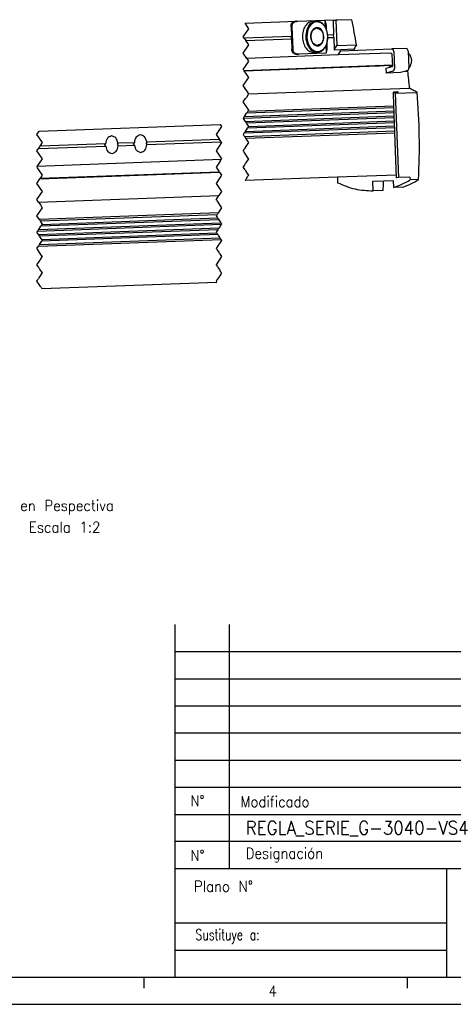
# Model space of a CAD drawing. Header units: millimetres. Extents: x -285 to 3669, y -217 to 203.
# Tile 9 of 21: x 91 to 170, y -217 to -36. Entities that reach past the tile are written whole.
import ezdxf

# ---------------------------------------------------------------- set-up
doc = ezdxf.new("R2010")
doc.units = ezdxf.units.MM
doc.linetypes.add('DOT_CENTER', pattern=[14, 12, -1, 0, -1])
doc.layers.add('1', color=7, linetype='Continuous')
doc.styles.add('CONVERTER_11', font='txt.shx', dxfattribs={"width": 0.9})
doc.styles.add('CONVERTER_14', font='txt.shx', dxfattribs={"width": 0.72})

# ---------------------------------------------------------------- blocks, each defined once
blk = doc.blocks.new('Regla_G-3040-VS4__13', base_point=(54.21, -216.8))
at = {"color": 7, "linetype": 'Continuous'}
for p, q in [((264.19, -72.45), (283.15, -71.75)), ((281.54, -72.34), (281.84, -72.11)), ((283.15, -71.75), (283.59, -71.74)), ((283.59, -71.74), (293.48, -71.37)), ((289.2, -71.78), (290.43, -71.73)), ((293.48, -71.37), (298.37, -71.19)), ((293.79, -72.06), (293.74, -71.9)), ((293.82, -74), (293.74, -71.9)), ((293.86, -74.08), (293.79, -72.06)), ((296.63, -71.45), (297.69, -71.41)), ((296.63, -71.45), (296.82, -76.81)), ((298.38, -71.39), (297.69, -71.41)), ((297.69, -71.41), (298.03, -80.71)), ((298.37, -71.19), (298.38, -71.39)), ((303.53, -71.2), (298.38, -71.39)), ((281.14, -73.83), (281.27, -77.38)), ((281.45, -73.82), (281.76, -82.01)), ((294.23, -74.89), (294.17, -73.34)), ((281.27, -77.38), (263.9, -78.03)), ((264.48, -78.89), (281.3, -78.27)), ((281.27, -77.38), (281.23, -77.44)), ((281.26, -78.22), (281.23, -77.44)), ((281.26, -78.22), (281.3, -78.27)), ((281.3, -78.27), (281.44, -82.02)), ((294.48, -81.54), (294.41, -79.79)), ((296.82, -76.81), (294.68, -76.89)), ((294.71, -77.77), (296.86, -77.69)), ((296.86, -77.69), (296.82, -76.81)), ((296.86, -77.69), (297.03, -82.25)), ((289.62, -83.27), (290.86, -83.22)), ((294.15, -83.01), (294.07, -80.71)), ((294.19, -82.84), (294.11, -80.63)), ((294.15, -83.01), (294.19, -82.84)), ((297.03, -82.25), (298.03, -80.71)), ((297.03, -82.25), (304.36, -81.97)), ((298.03, -80.71), (305.24, -80.44)), ((298.51, -84.19), (299.52, -82.65)), ((299.52, -82.65), (318.24, -81.96)), ((323.54, -81.76), (318.24, -81.96)), ((318.99, -82.93), (319.22, -89.18)), ((324.29, -82.74), (324.52, -88.98)), ((298.51, -84.19), (264.84, -85.44)), ((282.27, -83.68), (281.95, -83.48)), ((283.6, -83.94), (284.04, -83.93)), ((293.93, -83.56), (284.04, -83.93)), ((317.95, -83.47), (298.51, -84.19)), ((318.32, -83.96), (318.48, -88.44)), ((263.8, -89.88), (318.46, -87.86)), ((263.92, -90.06), (313.19, -88.23)), ((313.19, -88.23), (313.04, -88.13)), ((313.41, -88.29), (313.23, -88.28)), ((317.84, -88.11), (313.41, -88.29)), ((316.12, -89.08), (318.48, -88.44)), ((316.12, -89.08), (316.18, -90.85)), ((318.66, -90.18), (316.18, -90.85)), ((321.48, -90.66), (316.18, -90.85)), ((317.37, -88.75), (317.37, -88.38)), ((317.37, -88.38), (317.53, -88.39)), ((317.83, -88.33), (317.84, -88.11)), ((318.2, -88.12), (317.84, -88.11)), ((323.96, -89.99), (321.48, -90.66)), ((323.35, -90.15), (324.03, -90.13)), ((265.51, -98.56), (324.68, -96.37)), ((320.6, -97.86), (318.83, -97.92)), ((319.56, -98.29), (318.83, -97.92)), ((319.02, -103), (318.83, -97.92)), ((320.37, -97.75), (320.6, -97.86)), ((319.56, -98.29), (327.58, -98)), ((319.56, -98.29), (320.71, -129.4)), ((263.97, -106.87), (319.09, -104.83)), ((319.05, -103.68), (264.75, -105.69)), ((319.02, -103), (265.22, -104.99)), ((319.05, -103.68), (319.02, -103)), ((319.09, -104.83), (319.05, -103.68)), ((319.12, -105.51), (319.09, -104.83)), ((263.6, -107.57), (263.55, -107.5)), ((319.12, -105.51), (263.6, -107.57)), ((264.35, -108.69), (263.6, -107.57)), ((264.35, -108.69), (319.16, -106.66)), ((264.52, -108.96), (264.35, -108.69)), ((319.18, -107.35), (264.79, -109.36)), ((265.55, -110.49), (319.23, -108.49)), ((319.16, -106.66), (319.12, -105.51)), ((319.18, -107.35), (319.16, -106.66)), ((319.23, -108.49), (319.18, -107.35)), ((319.25, -109.18), (319.23, -108.49)), ((188.36, -112.25), (255.07, -109.78)), ((319.32, -111.01), (263.84, -113.06)), ((264.02, -114.21), (319.36, -112.16)), ((264.31, -112.36), (319.29, -110.33)), ((264.61, -109.1), (264.52, -108.96)), ((264.79, -109.36), (264.61, -109.1)), ((265.31, -110.14), (264.79, -109.36)), ((319.25, -109.18), (265.09, -111.18)), ((265.55, -110.49), (265.31, -110.14)), ((319.29, -110.33), (319.25, -109.18)), ((319.32, -111.01), (319.29, -110.33)), ((319.36, -112.16), (319.32, -111.01)), ((319.39, -112.84), (319.36, -112.16)), ((254.78, -115.35), (227.97, -116.34)), ((264.47, -114.88), (319.39, -112.84)), ((320, -129.42), (319.39, -112.84)), ((188.05, -118.71), (212.85, -117.79)), ((212.82, -116.9), (188.66, -117.8)), ((212.55, -117.29), (212.82, -116.9)), ((212.56, -117.43), (212.55, -117.29)), ((212.85, -117.79), (212.56, -117.43)), ((217.37, -116.74), (217.14, -117.11)), ((217.14, -117.11), (217.15, -117.26)), ((217.15, -117.26), (217.4, -117.62)), ((223.42, -116.51), (217.37, -116.74)), ((217.4, -117.62), (223.45, -117.39)), ((223.15, -116.89), (223.42, -116.51)), ((223.16, -117.03), (223.15, -116.89)), ((223.45, -117.39), (223.16, -117.03)), ((227.97, -116.34), (227.74, -116.72)), ((227.74, -116.72), (227.75, -116.86)), ((227.75, -116.86), (228, -117.22)), ((228, -117.22), (255.36, -116.21)), ((255.37, -122.77), (187.67, -125.28)), ((188.64, -129.83), (254.8, -127.38)), ((188.76, -129.65), (254.69, -127.2)), ((298.2, -129.23), (264.22, -130.49)), ((319.82, -128.43), (298.2, -129.23)), ((298.2, -129.23), (298.28, -131.25)), ((311.24, -130.7), (315.28, -130.55)), ((315.28, -130.55), (318.74, -130.42)), ((318.74, -130.42), (318.84, -133.01)), ((319.82, -128.43), (319.85, -129.23)), ((319.97, -128.43), (319.82, -128.43)), ((320.71, -129.4), (320, -129.42)), ((324.95, -129.24), (320.71, -129.4)), ((324.95, -129.24), (324.99, -130.26)), ((328.09, -130.14), (324.99, -130.26)), ((311.37, -134.25), (311.24, -130.7)), ((315.07, -134.11), (311.37, -134.25)), ((322.33, -132.88), (318.84, -133.01)), ((188.13, -138.41), (254.58, -135.95)), ((254.29, -142.38), (188.41, -144.82)), ((253.83, -143.08), (188.85, -145.49)), ((254.48, -144.89), (188.98, -147.32)), ((189.44, -146.62), (254.03, -144.23)), ((255.42, -146.69), (187.72, -149.2)), ((188.08, -150.34), (254.63, -147.87)), ((188.19, -148.5), (255.23, -146.02)), ((254.17, -148.57), (188.53, -151.01)), ((188.06, -154.69), (255.35, -152.2)), ((188.53, -153.99), (254.9, -151.53)), ((189.28, -152.13), (253.71, -149.74)), ((254.15, -150.41), (189.32, -152.81)), ((189.36, -170.25), (253.79, -167.86))]:
    blk.add_line(p, q, dxfattribs=at)
at = {"color": 2, "linetype": 'DOT_CENTER'}
for p, q in [((265.55, -74.5), (264.19, -72.45)), ((263.55, -77.5), (265.55, -74.5)), ((263.9, -78.03), (263.55, -77.5)), ((263.9, -78.03), (264.14, -78.39)), ((264.23, -78.53), (264.14, -78.39)), ((264.23, -78.53), (264.48, -78.89)), ((265.55, -80.5), (264.48, -78.89)), ((263.55, -83.5), (265.55, -80.5)), ((264.84, -85.44), (263.55, -83.5)), ((263.55, -89.5), (265.42, -86.69)), ((264.84, -85.44), (265.17, -85.93)), ((265.55, -86.5), (265.17, -85.93)), ((265.42, -86.69), (265.55, -86.5)), ((263.67, -89.69), (263.55, -89.5)), ((263.8, -89.88), (263.67, -89.69)), ((263.85, -89.95), (263.8, -89.88)), ((263.85, -89.95), (263.92, -90.06)), ((265.55, -92.5), (263.92, -90.06)), ((263.55, -95.5), (265.55, -92.5)), ((265.55, -98.5), (263.55, -95.5)), ((263.55, -101.5), (264.36, -100.29)), ((265.55, -104.5), (263.55, -101.5)), ((264.67, -99.81), (264.36, -100.29)), ((265.51, -98.56), (264.67, -99.81)), ((265.51, -98.56), (265.55, -98.5)), ((265.04, -105.27), (265.22, -104.99)), ((265.22, -104.99), (265.55, -104.5)), ((263.55, -107.5), (263.68, -107.3)), ((263.68, -107.3), (263.78, -107.15)), ((263.78, -107.15), (263.97, -106.87)), ((263.97, -106.87), (264.75, -105.69)), ((264.75, -105.69), (264.94, -105.42)), ((264.94, -105.42), (265.04, -105.27)), ((187.52, -113.5), (188.36, -112.25)), ((255.55, -110.5), (253.55, -113.5)), ((255.07, -109.78), (255.55, -110.5)), ((264.12, -112.64), (264.31, -112.36)), ((264.31, -112.36), (265.09, -111.18)), ((265.09, -111.18), (265.28, -110.91)), ((265.28, -110.91), (265.38, -110.76)), ((265.38, -110.76), (265.55, -110.49)), ((189.52, -116.5), (187.52, -113.5)), ((253.55, -113.5), (254.78, -115.35)), ((255.02, -115.71), (254.78, -115.35)), ((255.02, -115.71), (255.12, -115.85)), ((255.36, -116.21), (255.12, -115.85)), ((263.55, -113.5), (263.74, -113.21)), ((263.58, -113.54), (263.55, -113.5)), ((264.02, -114.21), (263.58, -113.54)), ((263.74, -113.21), (263.79, -113.14)), ((263.79, -113.14), (263.84, -113.06)), ((263.84, -113.06), (263.95, -112.89)), ((263.95, -112.89), (264.02, -112.79)), ((264.02, -112.79), (264.12, -112.64)), ((264.02, -114.21), (264.2, -114.48)), ((264.26, -114.57), (264.2, -114.48)), ((264.29, -114.61), (264.26, -114.57)), ((264.47, -114.88), (264.29, -114.61)), ((265.18, -115.94), (264.47, -114.88)), ((265.55, -116.5), (265.18, -115.94)), ((187.52, -119.5), (188.05, -118.71)), ((189.52, -122.5), (187.52, -119.5)), ((188.31, -118.33), (188.05, -118.71)), ((188.31, -118.33), (188.4, -118.18)), ((188.66, -117.8), (188.4, -118.18)), ((188.66, -117.8), (189.52, -116.5)), ((255.55, -116.5), (253.55, -119.5)), ((253.55, -119.5), (255.55, -122.5)), ((255.36, -116.21), (255.55, -116.5)), ((263.55, -119.5), (263.88, -119.01)), ((263.7, -119.72), (263.55, -119.5)), ((263.75, -119.8), (263.7, -119.72)), ((263.88, -119.01), (263.99, -118.84)), ((264.08, -118.7), (263.99, -118.84)), ((264.08, -118.7), (265.09, -117.19)), ((265.09, -117.19), (265.55, -116.5)), ((187.67, -125.28), (189.52, -122.5)), ((255.02, -123.29), (254.5, -124.08)), ((255.02, -123.29), (255.37, -122.77)), ((255.55, -122.5), (255.37, -122.77)), ((263.88, -120), (263.75, -119.8)), ((265.51, -122.44), (263.88, -120)), ((264.72, -123.75), (265.09, -123.19)), ((265.09, -123.19), (265.55, -122.5)), ((265.55, -122.5), (265.51, -122.44)), ((187.67, -125.28), (187.52, -125.5)), ((187.52, -125.5), (187.71, -125.78)), ((188.21, -126.53), (187.71, -125.78)), ((189.52, -128.5), (188.21, -126.53)), ((254.5, -124.08), (253.55, -125.5)), ((253.55, -125.5), (254.56, -127.01)), ((263.55, -125.5), (263.98, -124.86)), ((263.98, -126.15), (263.55, -125.5)), ((263.98, -124.86), (264.13, -124.63)), ((264.2, -126.47), (263.98, -126.15)), ((264.13, -124.63), (264.39, -124.24)), ((264.2, -126.47), (264.37, -126.73)), ((264.37, -126.73), (264.38, -126.75)), ((264.38, -126.75), (264.4, -126.78)), ((264.39, -124.24), (264.41, -124.21)), ((264.56, -127.01), (264.4, -126.78)), ((264.41, -124.21), (264.72, -123.75)), ((187.52, -131.5), (188.64, -129.83)), ((188.71, -129.72), (188.64, -129.83)), ((188.71, -129.72), (188.76, -129.65)), ((188.9, -129.44), (188.76, -129.65)), ((188.9, -129.44), (189.52, -128.5)), ((255.55, -128.5), (253.55, -131.5)), ((254.69, -127.2), (254.56, -127.01)), ((254.69, -127.2), (254.73, -127.27)), ((254.8, -127.38), (254.73, -127.27)), ((254.8, -127.38), (255.55, -128.5)), ((264.36, -130.29), (264.22, -130.49)), ((264.36, -130.29), (264.46, -130.13)), ((264.46, -130.13), (264.63, -129.88)), ((264.56, -127.01), (264.61, -127.1)), ((264.65, -127.15), (264.61, -127.1)), ((264.63, -129.88), (264.77, -129.67)), ((264.79, -127.36), (264.65, -127.15)), ((264.77, -129.67), (265.28, -128.9)), ((265.55, -128.5), (264.79, -127.36)), ((265.28, -128.9), (265.55, -128.5)), ((189.52, -134.5), (187.52, -131.5)), ((253.55, -131.5), (255.55, -134.5)), ((187.52, -137.5), (189.52, -134.5)), ((188.13, -138.41), (187.52, -137.5)), ((253.55, -137.5), (253.75, -137.2)), ((253.66, -137.67), (253.55, -137.5)), ((253.66, -137.67), (255.55, -140.5)), ((253.75, -137.2), (254.58, -135.95)), ((255.55, -134.5), (254.58, -135.95)), ((187.52, -143.5), (189.52, -140.5)), ((188.13, -138.41), (188.93, -139.6)), ((188.93, -139.6), (189.23, -140.06)), ((189.52, -140.5), (189.23, -140.06)), ((255.55, -140.5), (254.29, -142.38)), ((188.41, -144.82), (187.52, -143.5)), ((188.58, -145.09), (188.41, -144.82)), ((188.67, -145.23), (188.58, -145.09)), ((253.83, -143.08), (253.55, -143.5)), ((253.55, -143.5), (254.03, -144.23)), ((254.01, -142.8), (253.83, -143.08)), ((254.11, -142.66), (254.01, -142.8)), ((254.03, -144.23), (254.21, -144.49)), ((254.29, -142.38), (254.11, -142.66)), ((254.21, -144.49), (254.3, -144.63)), ((254.3, -144.63), (254.48, -144.89)), ((254.48, -144.89), (255.23, -146.02)), ((188.01, -148.78), (188.19, -148.5)), ((188.19, -148.5), (188.98, -147.32)), ((188.85, -145.49), (188.67, -145.23)), ((189.52, -146.5), (188.85, -145.49)), ((188.98, -147.32), (189.16, -147.04)), ((189.16, -147.04), (189.26, -146.9)), ((189.26, -146.9), (189.44, -146.62)), ((189.44, -146.62), (189.52, -146.5)), ((254.17, -148.57), (253.55, -149.5)), ((254.35, -148.29), (254.17, -148.57)), ((254.45, -148.15), (254.35, -148.29)), ((254.63, -147.87), (254.45, -148.15)), ((254.87, -147.51), (254.63, -147.87)), ((255.42, -146.69), (254.87, -147.51)), ((255.23, -146.02), (255.4, -146.28)), ((255.4, -146.28), (255.49, -146.42)), ((255.55, -146.5), (255.42, -146.69)), ((255.49, -146.42), (255.55, -146.5)), ((187.52, -149.5), (187.72, -149.2)), ((187.86, -150), (187.52, -149.5)), ((187.72, -149.2), (187.91, -148.92)), ((188.08, -150.34), (187.86, -150)), ((187.91, -148.92), (188.01, -148.78)), ((188.26, -150.6), (188.08, -150.34)), ((188.35, -150.74), (188.26, -150.6)), ((188.53, -151.01), (188.35, -150.74)), ((189.28, -152.13), (188.53, -151.01)), ((189.45, -152.39), (189.28, -152.13)), ((189.52, -152.5), (189.45, -152.39)), ((253.55, -149.5), (253.71, -149.74)), ((253.71, -149.74), (253.89, -150)), ((253.89, -150), (253.98, -150.14)), ((253.98, -150.14), (254.05, -150.24)), ((254.05, -150.24), (254.15, -150.41)), ((254.15, -150.41), (254.2, -150.48)), ((254.2, -150.48), (254.25, -150.55)), ((254.25, -150.55), (254.46, -150.86)), ((254.46, -150.86), (254.9, -151.53)), ((254.9, -151.53), (255.08, -151.8)), ((255.14, -151.89), (255.08, -151.8)), ((255.14, -151.89), (255.17, -151.93)), ((255.17, -151.93), (255.35, -152.2)), ((255.35, -152.2), (255.55, -152.5)), ((187.52, -155.5), (188.06, -154.69)), ((187.72, -155.8), (187.52, -155.5)), ((188.53, -157.01), (187.72, -155.8)), ((188.06, -154.69), (188.25, -154.41)), ((188.25, -154.41), (188.28, -154.37)), ((188.34, -154.27), (188.28, -154.37)), ((188.34, -154.27), (188.53, -153.99)), ((188.53, -153.99), (189, -153.29)), ((189, -153.29), (189.22, -152.96)), ((189.22, -152.96), (189.27, -152.89)), ((189.27, -152.89), (189.32, -152.81)), ((189.32, -152.81), (189.43, -152.64)), ((189.43, -152.64), (189.5, -152.53)), ((254.16, -154.58), (253.55, -155.5)), ((253.55, -155.5), (253.93, -156.06)), ((255.01, -153.3), (254.16, -154.58)), ((255.55, -152.5), (255.01, -153.3)), ((189.49, -158.45), (188.53, -157.01)), ((188.81, -159.56), (188.68, -159.77)), ((188.81, -159.56), (189.47, -158.59)), ((189.47, -158.59), (189.52, -158.5)), ((189.52, -158.5), (189.49, -158.45)), ((253.93, -156.06), (254.01, -156.2)), ((254.01, -156.2), (254.63, -157.12)), ((254.76, -157.32), (254.63, -157.12)), ((255.55, -158.5), (254.67, -159.83)), ((254.76, -157.32), (255.55, -158.5)), ((187.52, -161.5), (188.68, -159.77)), ((188.05, -162.29), (187.52, -161.5)), ((188.53, -163.01), (188.05, -162.29)), ((188.89, -163.54), (188.53, -163.01)), ((253.79, -161.14), (253.55, -161.5)), ((253.55, -161.5), (253.61, -161.59)), ((253.63, -161.62), (253.61, -161.59)), ((253.63, -161.62), (253.88, -161.99)), ((254.16, -160.58), (253.79, -161.14)), ((254.02, -162.21), (253.88, -161.99)), ((254.02, -162.21), (254.86, -163.47)), ((254.67, -159.83), (254.16, -160.58)), ((187.91, -166.92), (187.98, -166.83)), ((187.98, -166.83), (188.13, -166.59)), ((188.13, -166.59), (188.15, -166.56)), ((188.17, -166.53), (188.15, -166.56)), ((188.35, -166.27), (188.17, -166.53)), ((188.35, -166.27), (188.57, -165.93)), ((188.57, -165.93), (189.45, -164.61)), ((189.18, -163.98), (188.89, -163.54)), ((189.18, -163.98), (189.2, -164.01)), ((189.44, -164.38), (189.2, -164.01)), ((189.44, -164.38), (189.52, -164.5)), ((189.52, -164.5), (189.45, -164.61)), ((254.36, -166.29), (253.84, -167.06)), ((255.42, -164.69), (254.36, -166.29)), ((254.86, -163.47), (255.08, -163.79)), ((255.25, -164.05), (255.08, -163.79)), ((255.27, -164.07), (255.25, -164.05)), ((255.27, -164.07), (255.28, -164.1)), ((255.28, -164.1), (255.44, -164.33)), ((255.55, -164.5), (255.42, -164.69)), ((255.44, -164.33), (255.5, -164.42)), ((255.5, -164.42), (255.53, -164.47)), ((255.53, -164.47), (255.55, -164.5)), ((187.52, -167.5), (187.73, -167.2)), ((188.35, -168.73), (187.52, -167.5)), ((187.73, -167.2), (187.87, -166.98)), ((187.87, -166.98), (187.91, -166.92)), ((188.84, -169.47), (188.35, -168.73)), ((188.97, -169.67), (188.84, -169.47)), ((189.13, -169.91), (188.97, -169.67)), ((189.13, -169.91), (189.23, -170.06)), ((189.23, -170.06), (189.36, -170.25)), ((253.71, -167.27), (253.54, -167.52)), ((253.66, -167.67), (253.56, -167.52)), ((253.79, -167.86), (253.66, -167.67)), ((253.84, -167.06), (253.71, -167.27))]:
    blk.add_line(p, q, dxfattribs=at)
at = {"color": 7, "linetype": 'Continuous'}
for centre, radius, start, end in [((282.52, -73.07), 0.945, 129.6652, 157.4362), ((283.24, -74.65), 2.9, 91.7646, 118.765), ((291.67, -73.4), 2.5, 1.1876, 32.1591), ((284.05, -73.7), 2.6, 157.5216, 182.6523), ((284.35, -81.94), 2.6, 181.5922, 206.7229), ((282.88, -82.68), 0.945, 206.8083, 234.5794), ((291.98, -81.67), 2.5, 332.0854, 3.057), ((283.47, -81.04), 2.9, 245.4796, 272.48), ((93.38, -117.79), 235.04, 356.9882, 4.8322), ((309.9, -104.77), 29.61, 287.5675, 300.6206), ((314.35, -108.61), 25.55, 288.2021, 302.5475)]:
    blk.add_arc(centre, radius, start, end, dxfattribs=at)
for points, knots in [([(281.14, -73.83), (281.14, -73.55), (281.16, -73.02), (281.42, -72.56), (281.54, -72.34)], [0, 0, 0, 0, 0.812265, 1.560707, 1.560707, 1.560707, 1.560707]), ([(281.92, -72.34), (282.17, -72.17), (282.67, -71.84), (283.28, -71.77), (283.59, -71.74)], [0, 0, 0, 0, 0.878357, 1.798194, 1.798194, 1.798194, 1.798194]), ([(289.2, -71.78), (288.66, -71.89), (287.51, -72.14), (286.25, -73.59), (285.44, -75.49), (285.38, -76.93), (285.35, -77.67)], [0, 0, 0, 0, 1.616329, 3.431134, 5.494301, 7.716385, 7.716385, 7.716385, 7.716385]), ([(290.43, -71.73), (289.71, -71.94), (288.14, -72.4), (286.81, -74.82), (286.41, -77.64), (287.02, -80.41), (288.52, -82.73), (290.13, -83.07), (290.86, -83.22)], [0, 0, 0, 0, 2.173993, 4.751598, 7.677734, 10.60387, 13.181475, 15.355469, 15.355469, 15.355469, 15.355469]), ([(294.71, -77.33), (294.5, -75.95), (294.12, -73.5), (290.59, -71.25), (287.24, -73.75), (287.05, -76.23), (286.94, -77.62)], [0, 0, 0, 0, 4.051891, 7.2389, 10.42591, 14.477801, 14.477801, 14.477801, 14.477801]), ([(294.71, -77.33), (294.62, -76.59), (294.46, -75.15), (293.51, -73.32), (292.14, -71.97), (290.98, -71.81), (290.43, -71.73)], [0, 0, 0, 0, 2.222084, 4.285251, 6.100056, 7.716385, 7.716385, 7.716385, 7.716385]), ([(293.48, -71.37), (293.53, -71.41), (293.69, -71.55), (293.72, -71.76), (293.74, -71.9)], [0, 0, 0, 0, 0.1908491, 0.6061065, 0.6061065, 0.6061065, 0.6061065]), ([(305.24, -80.44), (304.98, -78.89), (304.45, -75.8), (303.84, -72.73), (303.53, -71.2)], [0, 0, 0, 0, 4.706637, 9.399739, 9.399739, 9.399739, 9.399739]), ([(293.23, -77.38), (293.1, -76.53), (292.86, -75.01), (290.68, -73.62), (288.61, -75.17), (288.49, -76.7), (288.42, -77.56)], [0, 0, 0, 0, 2.504805, 4.474957, 6.445108, 8.949913, 8.949913, 8.949913, 8.949913]), ([(288.42, -77.56), (288.48, -76.69), (288.59, -75.14), (289.98, -74.51), (290.6, -74.23)], [0, 0, 0, 0, 2.394299, 4.277532, 4.277532, 4.277532, 4.277532]), ([(290.6, -74.23), (291.22, -74.46), (292.63, -74.99), (293.18, -77.38), (292.81, -79.82), (291.44, -80.45), (290.84, -80.72)], [0, 0, 0, 0, 1.883233, 4.277532, 6.671831, 8.555064, 8.555064, 8.555064, 8.555064]), ([(285.35, -77.67), (285.43, -78.42), (285.6, -79.85), (286.55, -81.68), (287.92, -83.03), (289.08, -83.19), (289.62, -83.27)], [0, 0, 0, 0, 2.222084, 4.285251, 6.100056, 7.716385, 7.716385, 7.716385, 7.716385]), ([(286.94, -77.62), (287.15, -78.99), (287.53, -81.45), (291.05, -83.69), (294.41, -81.19), (294.6, -78.71), (294.71, -77.33)], [0, 0, 0, 0, 4.051891, 7.2389, 10.42591, 14.477801, 14.477801, 14.477801, 14.477801]), ([(288.42, -77.56), (288.55, -78.41), (288.78, -79.93), (290.97, -81.32), (293.04, -79.77), (293.16, -78.24), (293.23, -77.38)], [0, 0, 0, 0, 2.504805, 4.474957, 6.445108, 8.949913, 8.949913, 8.949913, 8.949913]), ([(290.84, -80.72), (290.21, -80.49), (288.77, -79.97), (288.55, -78.42), (288.42, -77.56)], [0, 0, 0, 0, 1.883233, 4.277532, 4.277532, 4.277532, 4.277532]), ([(290.86, -83.22), (291.4, -83.11), (292.54, -82.86), (293.81, -81.41), (294.62, -79.51), (294.68, -78.07), (294.71, -77.33)], [0, 0, 0, 0, 1.616329, 3.431134, 5.494301, 7.716385, 7.716385, 7.716385, 7.716385]), ([(281.95, -83.48), (281.81, -83.26), (281.52, -82.82), (281.47, -82.3), (281.44, -82.02)], [0, 0, 0, 0, 0.748443, 1.560707, 1.560707, 1.560707, 1.560707]), ([(284.04, -83.93), (283.73, -83.92), (283.12, -83.89), (282.59, -83.6), (282.33, -83.45)], [0, 0, 0, 0, 0.919837, 1.798194, 1.798194, 1.798194, 1.798194]), ([(294.15, -83.01), (294.14, -83.16), (294.12, -83.37), (293.98, -83.51), (293.93, -83.56)], [0, 0, 0, 0, 0.4152574, 0.6061065, 0.6061065, 0.6061065, 0.6061065]), ([(305.24, -80.44), (305.09, -80.7), (304.8, -81.21), (304.51, -81.72), (304.36, -81.97)], [0, 0, 0, 0, 0.882614, 1.768266, 1.768266, 1.768266, 1.768266]), ([(304.44, -82.47), (304.42, -82.39), (304.4, -82.22), (304.37, -82.06), (304.36, -81.97)], [0, 0, 0, 0, 0.2521007, 0.5041704, 0.5041704, 0.5041704, 0.5041704]), ([(318.99, -82.93), (318.95, -82.67), (318.88, -82.19), (318.44, -82.03), (318.24, -81.96)], [0, 0, 0, 0, 0.736707, 1.316164, 1.316164, 1.316164, 1.316164]), ([(324.29, -82.74), (324.25, -82.47), (324.18, -82), (323.74, -81.83), (323.54, -81.76)], [0, 0, 0, 0, 0.736707, 1.316164, 1.316164, 1.316164, 1.316164]), ([(324.31, -83.37), (324.46, -83.53), (324.77, -83.85), (325.09, -84.43), (325.37, -85.18), (325.49, -85.96), (325.45, -86.87), (325.28, -87.61), (324.96, -88.33), (324.68, -88.68), (324.51, -88.89)], [0, 0, 0, 0, 0.654894, 1.339891, 1.974704, 3.027801, 3.68694, 4.715627, 5.264732, 6.055198, 6.055198, 6.055198, 6.055198]), ([(317.95, -83.47), (318.04, -83.51), (318.26, -83.59), (318.3, -83.82), (318.32, -83.96)], [0, 0, 0, 0, 0.2897282, 0.6580818, 0.6580818, 0.6580818, 0.6580818]), ([(312.88, -88.06), (312.91, -88.08), (312.96, -88.1), (313.01, -88.12), (313.04, -88.13)], [0, 0, 0, 0, 0.0853257, 0.1681915, 0.1681915, 0.1681915, 0.1681915]), ([(313.23, -88.28), (313.23, -88.28), (313.22, -88.27), (313.22, -88.26), (313.21, -88.25), (313.2, -88.24), (313.19, -88.23)], [0, 0, 0, 0, 0.00385539, 0.03084308, 0.03469866, 0.06168776, 0.06168776, 0.06168776, 0.06168776]), ([(314.04, -88.02), (313.94, -88.1), (313.76, -88.24), (313.52, -88.28), (313.41, -88.29)], [0, 0, 0, 0, 0.3550795, 0.6931633, 0.6931633, 0.6931633, 0.6931633]), ([(317.53, -88.39), (317.7, -88.35), (318.07, -88.28), (318.33, -88), (318.46, -87.86)], [0, 0, 0, 0, 0.517495, 1.095969, 1.095969, 1.095969, 1.095969]), ([(318.66, -90.18), (318.82, -90.08), (319.18, -89.84), (319.2, -89.41), (319.22, -89.18)], [0, 0, 0, 0, 0.543672, 1.212724, 1.212724, 1.212724, 1.212724]), ([(324.03, -90.13), (323.97, -90.12), (323.85, -90.11), (323.74, -90.08), (323.68, -90.06)], [0, 0, 0, 0, 0.1800215, 0.3518477, 0.3518477, 0.3518477, 0.3518477]), ([(323.96, -89.99), (324.12, -89.88), (324.48, -89.65), (324.5, -89.22), (324.52, -88.98)], [0, 0, 0, 0, 0.543672, 1.212724, 1.212724, 1.212724, 1.212724]), ([(324.03, -90.13), (324.15, -91.17), (324.39, -93.24), (324.58, -95.32), (324.68, -96.37)], [0, 0, 0, 0, 3.134924, 6.272666, 6.272666, 6.272666, 6.272666]), ([(320.49, -97.86), (320.47, -97.84), (320.44, -97.8), (320.39, -97.76), (320.37, -97.75)], [0, 0, 0, 0, 0.0870324, 0.1626269, 0.1626269, 0.1626269, 0.1626269]), ([(327.58, -98), (327.1, -97.72), (326.14, -97.17), (325.17, -96.64), (324.68, -96.37)], [0, 0, 0, 0, 1.651292, 3.324598, 3.324598, 3.324598, 3.324598]), ([(214.99, -114.01), (214.43, -114.24), (213.16, -114.76), (212.94, -116.14), (212.82, -116.9)], [0, 0, 0, 0, 1.709732, 3.858532, 3.858532, 3.858532, 3.858532]), ([(217.37, -116.74), (217.19, -115.98), (216.87, -114.62), (215.57, -114.2), (214.99, -114.01)], [0, 0, 0, 0, 2.148799, 3.858532, 3.858532, 3.858532, 3.858532]), ([(225.59, -113.62), (225.03, -113.85), (223.76, -114.37), (223.54, -115.74), (223.42, -116.51)], [0, 0, 0, 0, 1.709732, 3.858532, 3.858532, 3.858532, 3.858532]), ([(227.97, -116.34), (227.79, -115.59), (227.47, -114.23), (226.17, -113.81), (225.59, -113.62)], [0, 0, 0, 0, 2.148799, 3.858532, 3.858532, 3.858532, 3.858532]), ([(212.68, -117.57), (212.68, -117.54), (212.68, -117.46), (212.67, -117.35), (212.67, -117.24), (212.66, -117.17), (212.66, -117.13)], [0, 0, 0, 0, 0.110255, 0.2213776, 0.3325002, 0.4427551, 0.4427551, 0.4427551, 0.4427551]), ([(212.85, -117.79), (213.03, -118.54), (213.35, -119.9), (214.65, -120.32), (215.23, -120.51)], [0, 0, 0, 0, 2.148799, 3.858532, 3.858532, 3.858532, 3.858532]), ([(215.23, -120.51), (215.79, -120.28), (217.06, -119.76), (217.28, -118.38), (217.4, -117.62)], [0, 0, 0, 0, 1.709732, 3.858532, 3.858532, 3.858532, 3.858532]), ([(223.28, -117.18), (223.28, -117.14), (223.28, -117.07), (223.27, -116.96), (223.27, -116.85), (223.26, -116.77), (223.26, -116.74)], [0, 0, 0, 0, 0.110255, 0.2213776, 0.3325003, 0.4427553, 0.4427553, 0.4427553, 0.4427553]), ([(223.45, -117.39), (223.63, -118.15), (223.95, -119.51), (225.25, -119.93), (225.83, -120.12)], [0, 0, 0, 0, 2.148799, 3.858532, 3.858532, 3.858532, 3.858532]), ([(225.83, -120.12), (226.39, -119.89), (227.66, -119.37), (227.88, -117.99), (228, -117.22)], [0, 0, 0, 0, 1.709732, 3.858532, 3.858532, 3.858532, 3.858532]), ([(315.07, -134.11), (315.11, -133.52), (315.18, -132.33), (315.25, -131.14), (315.28, -130.55)], [0, 0, 0, 0, 1.782926, 3.56714, 3.56714, 3.56714, 3.56714]), ([(319.85, -129.23), (319.86, -129.28), (319.88, -129.38), (319.96, -129.41), (320, -129.42)], [0, 0, 0, 0, 0.1473415, 0.2632327, 0.2632327, 0.2632327, 0.2632327]), ([(298.28, -131.25), (300.4, -132.16), (304.59, -133.95), (309.14, -134.15), (311.37, -134.25)], [0, 0, 0, 0, 6.872675, 13.535707, 13.535707, 13.535707, 13.535707])]:
    blk.add_open_spline(points, degree=3, knots=knots, dxfattribs=at)
at = {"color": 2, "linetype": 'DOT_CENTER'}
blk.add_open_spline([(189.5, -152.53), (189.51, -152.53), (189.51, -152.52), (189.52, -152.51), (189.52, -152.5)], degree=3, dxfattribs=at)
blk = doc.blocks.new('Regla_serie_G-3040-VS4__14', base_point=(54.21, -238.21))
blk.add_blockref('Regla_G-3040-VS4__13', (54.21, -216.8))
blk = doc.blocks.new('Alzado1', base_point=(548, -178))
blk.add_blockref('Regla_serie_G-3040-VS4__14', (54.21, -238.21))
at = {"layer": '1', "color": 2, "insert": (191.31, -248.21), "char_height": 4, "attachment_point": 2, "line_spacing_factor": 1.20048, "style": 'CONVERTER_11'}
blk.add_mtext('Vista en Pespectiva\\P    Escala 1:2', dxfattribs=at)
blk = doc.blocks.new('Marco_a2', base_point=(304.21, -212.02))
at = {"layer": '1', "color": 7, "linetype": 'Continuous'}
for p, q in [((119.21, -212.02), (119.21, -147.02)), ((129.21, -192.02), (129.21, -147.02)), ((119.21, -182.02), (184.21, -182.02)), ((119.21, -192.02), (304.21, -192.02)), ((169.21, -192.02), (169.21, -202.02)), ((119.21, -202.02), (169.21, -202.02)), ((169.21, -202.02), (169.21, -207.02)), ((169.21, -207.02), (169.21, -212.02)), ((-264.79, -212.02), (304.21, -212.02))]:
    blk.add_line(p, q, dxfattribs=at)
at = {"layer": '1', "color": 2, "linetype": 'Continuous'}
for p, q in [((119.21, -152.02), (304.21, -152.02)), ((119.21, -157.02), (252.21, -157.02)), ((119.21, -162.02), (252.21, -162.02)), ((119.21, -167.02), (252.21, -167.02)), ((119.21, -172.02), (252.21, -172.02)), ((119.21, -177.02), (252.21, -177.02)), ((304.21, -187.02), (119.21, -187.02)), ((119.21, -207.02), (169.21, -207.02)), ((113.44, -212.02), (113.44, -214.02)), ((161.96, -212.02), (161.96, -214.02)), ((-284.79, -217.02), (309.21, -217.02))]:
    blk.add_line(p, q, dxfattribs=at)
at = {"layer": '1', "color": 2, "char_height": 2}
for s, insert, attachment_point, line_spacing_factor, style in [('N°', (123.33, -179.52), 5, 1.320528, 'CONVERTER_11'), ('Modificado', (131.24, -179.69), 4, 1.320528, 'CONVERTER_11'), ('N°', (123.33, -189.6), 5, 1.320528, 'CONVERTER_11'), ('Designación', (132.21, -189.52), 4, 1.320528, 'CONVERTER_11'), ('Plano N°', (133.54, -195.28), 6, 1.320528, 'CONVERTER_11'), ('Sustituye a:', (134.77, -204.52), 6, 1.320528, 'CONVERTER_14'), ('4', (136.42, -214.59), 4, 1.20048, 'CONVERTER_11')]:
    blk.add_mtext(s, dxfattribs=dict(at, insert=insert, attachment_point=attachment_point, line_spacing_factor=line_spacing_factor, style=style))
blk = doc.blocks.new('Top', base_point=(304.21, -212.02))
blk.add_blockref('Marco_a2', (304.21, -212.02))
at = {"layer": '1', "color": 2, "style": 'CONVERTER_11', "width": 0.9}
blk.add_text('REGLA_SERIE_G-3040-VS4', height=2.5, dxfattribs=at).set_placement((132.21, -185.75))

msp = doc.modelspace()

# ---------------------------------------------------------------- block references
msp.add_blockref('Top', (304.21, -212.02))
at = {"xscale": 0.5, "yscale": 0.5, "zscale": 0.5}
msp.add_blockref('Alzado1', (274, -89), dxfattribs=at)

doc.saveas('drawing.dxf')
